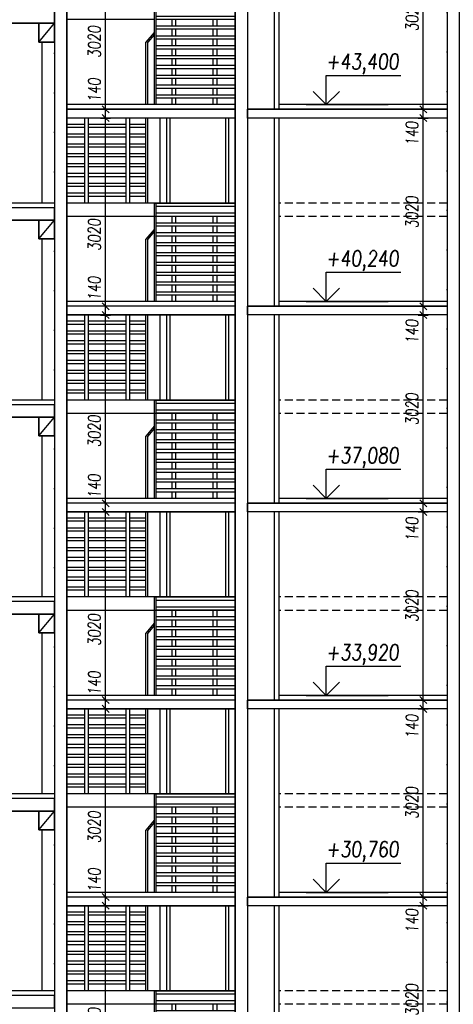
# Model space of a CAD drawing. Header units: millimetres. Extents: x 22267 to 193155, y 329430 to 541733.
# Tile 19 of 89: x 36655 to 43611, y 373494 to 389294. Entities that reach past the tile are written whole.
import ezdxf

# ---------------------------------------------------------------- set-up
doc = ezdxf.new("R2010")
doc.units = ezdxf.units.MM
doc.linetypes.add('ČERCHOVANÁ', pattern=[25.4, 12.7, -6.35, 0, -6.35])
doc.linetypes.add('ČÁRKOVANÁ', pattern=[19.05, 12.7, -6.35])
for name, color, linetype in [('BOURÁNÍ PŘÍČEK', 30, 'Continuous'), ('DVERE', 4, 'Continuous'), ('KOTY', 7, 'Continuous'), ('KOTY_100', 7, 'Continuous'), ('OSY', 7, 'Continuous'), ('TENKA', 4, 'Continuous'), ('TLUSTA', 2, 'Continuous'), ('ŽB', 1, 'Continuous')]:
    doc.layers.add(name, color=color, linetype=linetype)
doc.styles.add('CS-ROMANS_100', font='romans.shx', dxfattribs={"width": 0.75, "oblique": 5, "height": 200})
doc.styles.add('ROMANS', font='romans.shx', dxfattribs={"width": 0.75, "oblique": 5, "height": 200})
doc.dimstyles.new('A_KÓTA_100', dxfattribs={"dimtxt": 200, "dimasz": 4, "dimexe": 100, "dimexo": 1500, "dimgap": 80, "dimtad": 1, "dimdec": 0, "dimdsep": 46, "dimtxsty": 'CS-ROMANS_100', "dimblk": 'KOT_CARA20', "dimcen": 90, "dimse1": 1, "dimse2": 1, "dimclrd": 256, "dimclre": 256, "dimclrt": 256, "dimadec": 0, "dimazin": 0, "dimtfac": 1, "dimtdec": 0, "dimtix": 1, "dimtmove": 2, "dimatfit": 3, "dimldrblk": 'OBLIQUE', "dimfxl": 1, "dimfxlon": 1, "dimtolj": 1, "dimarcsym": 0})

# ---------------------------------------------------------------- blocks, each defined once
blk = doc.blocks.new('BUDOVA_A_schodiste_pohled')
at = {"layer": 'DVERE'}
for points in [[(2700, 2945), (2700, 1580), (1500, 1580), (1500, 2945)], [(1600, 2945), (1600, 1580), (2600, 1580), (2600, 2945)], [(1650, 2945), (1650, 1580), (2550, 1580), (2550, 2945)]]:
    blk.add_lwpolyline(points, dxfattribs=at)
at = {"layer": 'TENKA'}
for points in [[(290, 2844), (0, 2844)], [(290, 1580), (290, 2945)], [(350, 1580), (350, 2945)], [(950, 2844), (350, 2844)], [(950, 1580), (950, 2945)], [(1010, 1580), (1010, 2945)], [(1270, 2844), (1010, 2844)], [(1270, 1580), (1270, 2945)], [(1300, 1580), (1300, 2945)], [(290, 2794), (0, 2794)], [(290, 2686), (0, 2686)], [(950, 2794), (350, 2794)], [(950, 2686), (350, 2686)], [(1270, 2794), (1010, 2794)], [(1270, 2686), (1010, 2686)], [(290, 2636), (0, 2636)], [(290, 2528), (0, 2528)], [(950, 2636), (350, 2636)], [(950, 2528), (350, 2528)], [(1270, 2636), (1010, 2636)], [(1270, 2528), (1010, 2528)], [(290, 2478), (0, 2478)], [(290, 2370), (0, 2370)], [(950, 2478), (350, 2478)], [(950, 2370), (350, 2370)], [(1270, 2478), (1010, 2478)], [(1270, 2370), (1010, 2370)], [(290, 2320), (0, 2320)], [(290, 2212), (0, 2212)], [(950, 2320), (350, 2320)], [(950, 2212), (350, 2212)], [(1270, 2320), (1010, 2320)], [(1270, 2212), (1010, 2212)], [(290, 2162), (0, 2162)], [(290, 2054), (0, 2054)], [(950, 2162), (350, 2162)], [(950, 2054), (350, 2054)], [(1270, 2162), (1010, 2162)], [(1270, 2054), (1010, 2054)], [(290, 2004), (0, 2004)], [(290, 1896), (0, 1896)], [(950, 2004), (350, 2004)], [(950, 1896), (350, 1896)], [(1270, 2004), (1010, 2004)], [(1270, 1896), (1010, 1896)], [(290, 1846), (0, 1846)], [(290, 1738), (0, 1738)], [(950, 1846), (350, 1846)], [(950, 1738), (350, 1738)], [(1270, 1846), (1010, 1846)], [(1270, 1738), (1010, 1738)], [(290, 1688), (0, 1688)], [(1400, 1580), (0, 1580)], [(950, 1688), (350, 1688)], [(1270, 1688), (1010, 1688)], [(1400, 1580), (1400, 0)], [(1400, 1580), (2700, 1580)], [(1430, 1580), (1430, 0)], [(1430, 1530), (2700, 1530)], [(1430, 1422), (2700, 1422)], [(1400, 1365), (0, 1365)], [(1430, 1372), (2700, 1372)], [(1430, 1264), (2700, 1264)], [(1690, 1264), (1690, 1372)], [(1750, 1264), (1750, 1372)], [(2350, 1264), (2350, 1372)], [(2410, 1264), (2410, 1372)], [(1430, 1214), (2700, 1214)], [(1430, 1106), (2700, 1106)], [(1690, 1106), (1690, 1214)], [(1750, 1106), (1750, 1214)], [(2350, 1106), (2350, 1214)], [(2410, 1106), (2410, 1214)], [(1430, 1056), (2700, 1056)], [(1430, 948), (2700, 948)], [(1690, 948), (1690, 1056)], [(1750, 948), (1750, 1056)], [(2350, 948), (2350, 1056)], [(2410, 948), (2410, 1056)], [(1430, 898), (2700, 898)], [(1430, 790), (2700, 790)], [(1690, 790), (1690, 898)], [(1750, 790), (1750, 898)], [(2350, 790), (2350, 898)], [(2410, 790), (2410, 898)], [(1430, 740), (2700, 740)], [(1430, 632), (2700, 632)], [(1690, 632), (1690, 740)], [(1750, 632), (1750, 740)], [(2350, 632), (2350, 740)], [(2410, 632), (2410, 740)], [(1430, 582), (2700, 582)], [(1430, 474), (2700, 474)], [(1690, 474), (1690, 582)], [(1750, 474), (1750, 582)], [(2350, 474), (2350, 582)], [(2410, 474), (2410, 582)], [(1430, 424), (2700, 424)], [(1430, 316), (2700, 316)], [(1690, 316), (1690, 424)], [(1750, 316), (1750, 424)], [(2350, 316), (2350, 424)], [(2410, 316), (2410, 424)], [(1430, 266), (2700, 266)], [(1430, 158), (2700, 158)], [(1690, 158), (1690, 266)], [(1750, 158), (1750, 266)], [(2350, 158), (2350, 266)], [(2410, 158), (2410, 266)], [(1430, 108), (2700, 108)], [(1690, 0), (1690, 108)], [(1750, 0), (1750, 108)], [(2350, 0), (2350, 108)], [(2410, 0), (2410, 108)]]:
    blk.add_lwpolyline(points, dxfattribs=at)
at = {"layer": 'TENKA', "color": 7}
for points in [[(1400, 1158), (1270, 1000)], [(1400, 1122), (1300, 1000)], [(1270, 0), (1270, 1000)], [(1300, 0), (1300, 1000)]]:
    blk.add_lwpolyline(points, dxfattribs=at)
blk = doc.blocks.new('VÝŠKOVÁ KÓTA 1')
at = {"ltscale": 0.25}
for p, q in [((0, 3.76), (9.59, 3.76)), ((0, 0), (0, 3.76)), ((0, 0), (-1.7, 1.7)), ((0, 0), (1.7, 1.7))]:
    blk.add_line(p, q, dxfattribs=at)
at = {"style": 'ROMANS', "oblique": 5, "width": 0.8}
blk.add_attdef('VÝŠKA', (0, 4.54), '', height=2, dxfattribs=at)
blk = doc.blocks.new('KOT_CARA20')
for p, q in [((0, 0), (-14.1, -14.1)), ((0, 20), (0, -20)), ((0, 0), (14.1, 14.1))]:
    blk.add_line(p, q)
blk = doc.blocks.new('*D3568')
at = {"layer": 'Defpoints', "color": 0, "transparency": 16777216}
for p in [(38033, 375075), (38195, 375075), (38195, 372055)]:
    blk.add_point(p, dxfattribs=at)
at = {"layer": 'KOTY_100', "lineweight": -2, "transparency": 16777216}
blk.add_line((38033, 372059), (38033, 375071), dxfattribs=at)
at = {"layer": 'KOTY_100', "lineweight": -2, "transparency": 16777216, "xscale": 4, "yscale": 4, "zscale": 4}
for p, rotation in [((38033, 375075), 90), ((38033, 372055), 270)]:
    blk.add_blockref('KOT_CARA20', p, dxfattribs=dict(at, rotation=rotation))
at = {"layer": 'KOTY_100', "transparency": 16777216, "insert": (37853, 373184), "char_height": 200, "attachment_point": 5, "rotation": 90, "style": 'CS-ROMANS_100'}
blk.add_mtext('\\A1;3020', dxfattribs=at)
blk = doc.blocks.new('_OBLIQUE')
at = {"color": 0, "linetype": 'ByBlock', "ltscale": 15}
blk.add_line((-0.5, -0.5), (0.5, 0.5), dxfattribs=at)
blk = doc.blocks.new('*D3569')
at = {"layer": 'Defpoints', "color": 0, "transparency": 16777216}
for p in [(38033, 375215), (38195, 375215), (38195, 375075)]:
    blk.add_point(p, dxfattribs=at)
at = {"layer": 'KOTY_100', "lineweight": -2, "transparency": 16777216}
for p, q in [((38033, 375219), (38033, 375223)), ((38033, 375075), (38033, 375215)), ((38033, 375071), (38033, 375067))]:
    blk.add_line(p, q, dxfattribs=at)
at = {"layer": 'KOTY_100', "lineweight": -2, "transparency": 16777216, "xscale": 4, "yscale": 4, "zscale": 4}
for p, rotation in [((38033, 375215), 270), ((38033, 375075), 90)]:
    blk.add_blockref('KOT_CARA20', p, dxfattribs=dict(at, rotation=rotation))
at = {"layer": 'KOTY_100', "transparency": 16777216, "insert": (37853, 375488), "char_height": 200, "attachment_point": 5, "rotation": 90, "style": 'CS-ROMANS_100'}
blk.add_mtext('\\A1;140', dxfattribs=at)
blk = doc.blocks.new('*D3570')
at = {"layer": 'Defpoints', "color": 0, "transparency": 16777216}
for p in [(38033, 378235), (38247, 378235), (38195, 375215)]:
    blk.add_point(p, dxfattribs=at)
at = {"layer": 'KOTY_100', "lineweight": -2, "transparency": 16777216}
blk.add_line((38033, 375219), (38033, 378231), dxfattribs=at)
at = {"layer": 'KOTY_100', "lineweight": -2, "transparency": 16777216, "xscale": 4, "yscale": 4, "zscale": 4}
for p, rotation in [((38033, 378235), 90), ((38033, 375215), 270)]:
    blk.add_blockref('KOT_CARA20', p, dxfattribs=dict(at, rotation=rotation))
at = {"layer": 'KOTY_100', "transparency": 16777216, "insert": (37853, 376338), "char_height": 200, "attachment_point": 5, "rotation": 90, "style": 'CS-ROMANS_100'}
blk.add_mtext('\\A1;3020', dxfattribs=at)
blk = doc.blocks.new('*D3571')
at = {"layer": 'Defpoints', "color": 0, "transparency": 16777216}
for p in [(38033, 378375), (38240, 378375), (38247, 378235)]:
    blk.add_point(p, dxfattribs=at)
at = {"layer": 'KOTY_100', "lineweight": -2, "transparency": 16777216}
for p, q in [((38033, 378379), (38033, 378383)), ((38033, 378235), (38033, 378375)), ((38033, 378231), (38033, 378227))]:
    blk.add_line(p, q, dxfattribs=at)
at = {"layer": 'KOTY_100', "lineweight": -2, "transparency": 16777216, "xscale": 4, "yscale": 4, "zscale": 4}
for p, rotation in [((38033, 378375), 270), ((38033, 378235), 90)]:
    blk.add_blockref('KOT_CARA20', p, dxfattribs=dict(at, rotation=rotation))
at = {"layer": 'KOTY_100', "transparency": 16777216, "insert": (37853, 378648), "char_height": 200, "attachment_point": 5, "rotation": 90, "style": 'CS-ROMANS_100'}
blk.add_mtext('\\A1;140', dxfattribs=at)
blk = doc.blocks.new('*D3572')
at = {"layer": 'Defpoints', "color": 0, "transparency": 16777216}
for p in [(38033, 381395), (38195, 381395), (38240, 378375)]:
    blk.add_point(p, dxfattribs=at)
at = {"layer": 'KOTY_100', "lineweight": -2, "transparency": 16777216}
blk.add_line((38033, 378379), (38033, 381391), dxfattribs=at)
at = {"layer": 'KOTY_100', "lineweight": -2, "transparency": 16777216, "xscale": 4, "yscale": 4, "zscale": 4}
for p, rotation in [((38033, 381395), 90), ((38033, 378375), 270)]:
    blk.add_blockref('KOT_CARA20', p, dxfattribs=dict(at, rotation=rotation))
at = {"layer": 'KOTY_100', "transparency": 16777216, "insert": (37853, 379502), "char_height": 200, "attachment_point": 5, "rotation": 90, "style": 'CS-ROMANS_100'}
blk.add_mtext('\\A1;3020', dxfattribs=at)
blk = doc.blocks.new('*D3573')
at = {"layer": 'Defpoints', "color": 0, "transparency": 16777216}
for p in [(38033, 381535), (38195, 381535), (38195, 381395)]:
    blk.add_point(p, dxfattribs=at)
at = {"layer": 'KOTY_100', "lineweight": -2, "transparency": 16777216}
for p, q in [((38033, 381539), (38033, 381543)), ((38033, 381395), (38033, 381535)), ((38033, 381391), (38033, 381387))]:
    blk.add_line(p, q, dxfattribs=at)
at = {"layer": 'KOTY_100', "lineweight": -2, "transparency": 16777216, "xscale": 4, "yscale": 4, "zscale": 4}
for p, rotation in [((38033, 381535), 270), ((38033, 381395), 90)]:
    blk.add_blockref('KOT_CARA20', p, dxfattribs=dict(at, rotation=rotation))
at = {"layer": 'KOTY_100', "transparency": 16777216, "insert": (37853, 381808), "char_height": 200, "attachment_point": 5, "rotation": 90, "style": 'CS-ROMANS_100'}
blk.add_mtext('\\A1;140', dxfattribs=at)
blk = doc.blocks.new('*D3574')
at = {"layer": 'Defpoints', "color": 0, "transparency": 16777216}
for p in [(38033, 384555), (38228, 384555), (38195, 381535)]:
    blk.add_point(p, dxfattribs=at)
at = {"layer": 'KOTY_100', "lineweight": -2, "transparency": 16777216}
blk.add_line((38033, 381539), (38033, 384551), dxfattribs=at)
at = {"layer": 'KOTY_100', "lineweight": -2, "transparency": 16777216, "xscale": 4, "yscale": 4, "zscale": 4}
for p, rotation in [((38033, 384555), 90), ((38033, 381535), 270)]:
    blk.add_blockref('KOT_CARA20', p, dxfattribs=dict(at, rotation=rotation))
at = {"layer": 'KOTY_100', "transparency": 16777216, "insert": (37853, 382691), "char_height": 200, "attachment_point": 5, "rotation": 90, "style": 'CS-ROMANS_100'}
blk.add_mtext('\\A1;3020', dxfattribs=at)
blk = doc.blocks.new('*D3575')
at = {"layer": 'Defpoints', "color": 0, "transparency": 16777216}
for p in [(38033, 384695), (38195, 384695), (38228, 384555)]:
    blk.add_point(p, dxfattribs=at)
at = {"layer": 'KOTY_100', "lineweight": -2, "transparency": 16777216}
for p, q in [((38033, 384699), (38033, 384703)), ((38033, 384555), (38033, 384695)), ((38033, 384551), (38033, 384547))]:
    blk.add_line(p, q, dxfattribs=at)
at = {"layer": 'KOTY_100', "lineweight": -2, "transparency": 16777216, "xscale": 4, "yscale": 4, "zscale": 4}
for p, rotation in [((38033, 384695), 270), ((38033, 384555), 90)]:
    blk.add_blockref('KOT_CARA20', p, dxfattribs=dict(at, rotation=rotation))
at = {"layer": 'KOTY_100', "transparency": 16777216, "insert": (37853, 384982), "char_height": 200, "attachment_point": 5, "rotation": 90, "style": 'CS-ROMANS_100'}
blk.add_mtext('\\A1;140', dxfattribs=at)
blk = doc.blocks.new('*D3576')
at = {"layer": 'Defpoints', "color": 0, "transparency": 16777216}
for p in [(38033, 387715), (38138, 387715), (38195, 384695)]:
    blk.add_point(p, dxfattribs=at)
at = {"layer": 'KOTY_100', "lineweight": -2, "transparency": 16777216}
blk.add_line((38033, 384699), (38033, 387711), dxfattribs=at)
at = {"layer": 'KOTY_100', "lineweight": -2, "transparency": 16777216, "xscale": 4, "yscale": 4, "zscale": 4}
for p, rotation in [((38033, 387715), 90), ((38033, 384695), 270)]:
    blk.add_blockref('KOT_CARA20', p, dxfattribs=dict(at, rotation=rotation))
at = {"layer": 'KOTY_100', "transparency": 16777216, "insert": (37853, 385842), "char_height": 200, "attachment_point": 5, "rotation": 90, "style": 'CS-ROMANS_100'}
blk.add_mtext('\\A1;3020', dxfattribs=at)
blk = doc.blocks.new('*D3577')
at = {"layer": 'Defpoints', "color": 0, "transparency": 16777216}
for p in [(38033, 387855), (38138, 387855), (38138, 387715)]:
    blk.add_point(p, dxfattribs=at)
at = {"layer": 'KOTY_100', "lineweight": -2, "transparency": 16777216}
for p, q in [((38033, 387859), (38033, 387863)), ((38033, 387715), (38033, 387855)), ((38033, 387711), (38033, 387707))]:
    blk.add_line(p, q, dxfattribs=at)
at = {"layer": 'KOTY_100', "lineweight": -2, "transparency": 16777216, "xscale": 4, "yscale": 4, "zscale": 4}
for p, rotation in [((38033, 387855), 270), ((38033, 387715), 90)]:
    blk.add_blockref('KOT_CARA20', p, dxfattribs=dict(at, rotation=rotation))
at = {"layer": 'KOTY_100', "transparency": 16777216, "insert": (37853, 388165), "char_height": 200, "attachment_point": 5, "rotation": 90, "style": 'CS-ROMANS_100'}
blk.add_mtext('\\A1;140', dxfattribs=at)
blk = doc.blocks.new('*D3578')
at = {"layer": 'Defpoints', "color": 0, "transparency": 16777216}
for p in [(38033, 390875), (38195, 390875), (38138, 387855)]:
    blk.add_point(p, dxfattribs=at)
at = {"layer": 'KOTY_100', "lineweight": -2, "transparency": 16777216}
blk.add_line((38033, 387859), (38033, 390871), dxfattribs=at)
at = {"layer": 'KOTY_100', "lineweight": -2, "transparency": 16777216, "xscale": 4, "yscale": 4, "zscale": 4}
for p, rotation in [((38033, 390875), 90), ((38033, 387855), 270)]:
    blk.add_blockref('KOT_CARA20', p, dxfattribs=dict(at, rotation=rotation))
at = {"layer": 'KOTY_100', "transparency": 16777216, "insert": (37853, 388940), "char_height": 200, "attachment_point": 5, "rotation": 90, "style": 'CS-ROMANS_100'}
blk.add_mtext('\\A1;3020', dxfattribs=at)
blk = doc.blocks.new('*D3609')
at = {"layer": 'Defpoints', "color": 0, "transparency": 16777216}
for p in [(43129, 375075), (43263, 375075), (43307, 372055)]:
    blk.add_point(p, dxfattribs=at)
at = {"layer": 'KOTY_100', "lineweight": -2, "transparency": 16777216}
blk.add_line((43129, 372059), (43129, 375071), dxfattribs=at)
at = {"layer": 'KOTY_100', "lineweight": -2, "transparency": 16777216, "xscale": 4, "yscale": 4, "zscale": 4}
for p, rotation in [((43129, 375075), 90), ((43129, 372055), 270)]:
    blk.add_blockref('KOT_CARA20', p, dxfattribs=dict(at, rotation=rotation))
at = {"layer": 'KOTY_100', "transparency": 16777216, "insert": (42949, 373565), "char_height": 200, "attachment_point": 5, "rotation": 90, "style": 'CS-ROMANS_100'}
blk.add_mtext('\\A1;3020', dxfattribs=at)
blk = doc.blocks.new('*D3610')
at = {"layer": 'Defpoints', "color": 0, "transparency": 16777216}
for p in [(43129, 375215), (43245, 375215), (43263, 375075)]:
    blk.add_point(p, dxfattribs=at)
at = {"layer": 'KOTY_100', "lineweight": -2, "transparency": 16777216}
for p, q in [((43129, 375219), (43129, 375223)), ((43129, 375075), (43129, 375215)), ((43129, 375071), (43129, 375067))]:
    blk.add_line(p, q, dxfattribs=at)
at = {"layer": 'KOTY_100', "lineweight": -2, "transparency": 16777216, "xscale": 4, "yscale": 4, "zscale": 4}
for p, rotation in [((43129, 375215), 270), ((43129, 375075), 90)]:
    blk.add_blockref('KOT_CARA20', p, dxfattribs=dict(at, rotation=rotation))
at = {"layer": 'KOTY_100', "transparency": 16777216, "insert": (42949, 374833), "char_height": 200, "attachment_point": 5, "rotation": 90, "style": 'CS-ROMANS_100'}
blk.add_mtext('\\A1;140', dxfattribs=at)
blk = doc.blocks.new('*D3611')
at = {"layer": 'Defpoints', "color": 0, "transparency": 16777216}
for p in [(43129, 378235), (43257, 378235), (43245, 375215)]:
    blk.add_point(p, dxfattribs=at)
at = {"layer": 'KOTY_100', "lineweight": -2, "transparency": 16777216}
blk.add_line((43129, 375219), (43129, 378231), dxfattribs=at)
at = {"layer": 'KOTY_100', "lineweight": -2, "transparency": 16777216, "xscale": 4, "yscale": 4, "zscale": 4}
for p, rotation in [((43129, 378235), 90), ((43129, 375215), 270)]:
    blk.add_blockref('KOT_CARA20', p, dxfattribs=dict(at, rotation=rotation))
at = {"layer": 'KOTY_100', "transparency": 16777216, "insert": (42949, 376725), "char_height": 200, "attachment_point": 5, "rotation": 90, "style": 'CS-ROMANS_100'}
blk.add_mtext('\\A1;3020', dxfattribs=at)
blk = doc.blocks.new('*D3612')
at = {"layer": 'Defpoints', "color": 0, "transparency": 16777216}
for p in [(43129, 378375), (43239, 378375), (43257, 378235)]:
    blk.add_point(p, dxfattribs=at)
at = {"layer": 'KOTY_100', "lineweight": -2, "transparency": 16777216}
for p, q in [((43129, 378379), (43129, 378383)), ((43129, 378235), (43129, 378375)), ((43129, 378231), (43129, 378227))]:
    blk.add_line(p, q, dxfattribs=at)
at = {"layer": 'KOTY_100', "lineweight": -2, "transparency": 16777216, "xscale": 4, "yscale": 4, "zscale": 4}
for p, rotation in [((43129, 378375), 270), ((43129, 378235), 90)]:
    blk.add_blockref('KOT_CARA20', p, dxfattribs=dict(at, rotation=rotation))
at = {"layer": 'KOTY_100', "transparency": 16777216, "insert": (42949, 377954), "char_height": 200, "attachment_point": 5, "rotation": 90, "style": 'CS-ROMANS_100'}
blk.add_mtext('\\A1;140', dxfattribs=at)
blk = doc.blocks.new('*D3613')
at = {"layer": 'Defpoints', "color": 0, "transparency": 16777216}
for p in [(43129, 381395), (43220, 381395), (43239, 378375)]:
    blk.add_point(p, dxfattribs=at)
at = {"layer": 'KOTY_100', "lineweight": -2, "transparency": 16777216}
blk.add_line((43129, 378379), (43129, 381391), dxfattribs=at)
at = {"layer": 'KOTY_100', "lineweight": -2, "transparency": 16777216, "xscale": 4, "yscale": 4, "zscale": 4}
for p, rotation in [((43129, 381395), 90), ((43129, 378375), 270)]:
    blk.add_blockref('KOT_CARA20', p, dxfattribs=dict(at, rotation=rotation))
at = {"layer": 'KOTY_100', "transparency": 16777216, "insert": (42949, 379885), "char_height": 200, "attachment_point": 5, "rotation": 90, "style": 'CS-ROMANS_100'}
blk.add_mtext('\\A1;3020', dxfattribs=at)
blk = doc.blocks.new('*D3614')
at = {"layer": 'Defpoints', "color": 0, "transparency": 16777216}
for p in [(43129, 381535), (43232, 381535), (43220, 381395)]:
    blk.add_point(p, dxfattribs=at)
at = {"layer": 'KOTY_100', "lineweight": -2, "transparency": 16777216}
for p, q in [((43129, 381539), (43129, 381543)), ((43129, 381395), (43129, 381535)), ((43129, 381391), (43129, 381387))]:
    blk.add_line(p, q, dxfattribs=at)
at = {"layer": 'KOTY_100', "lineweight": -2, "transparency": 16777216, "xscale": 4, "yscale": 4, "zscale": 4}
for p, rotation in [((43129, 381535), 270), ((43129, 381395), 90)]:
    blk.add_blockref('KOT_CARA20', p, dxfattribs=dict(at, rotation=rotation))
at = {"layer": 'KOTY_100', "transparency": 16777216, "insert": (42949, 381117), "char_height": 200, "attachment_point": 5, "rotation": 90, "style": 'CS-ROMANS_100'}
blk.add_mtext('\\A1;140', dxfattribs=at)
blk = doc.blocks.new('*D3615')
at = {"layer": 'Defpoints', "color": 0, "transparency": 16777216}
for p in [(43129, 384555), (43270, 384555), (43232, 381535)]:
    blk.add_point(p, dxfattribs=at)
at = {"layer": 'KOTY_100', "lineweight": -2, "transparency": 16777216}
blk.add_line((43129, 381539), (43129, 384551), dxfattribs=at)
at = {"layer": 'KOTY_100', "lineweight": -2, "transparency": 16777216, "xscale": 4, "yscale": 4, "zscale": 4}
for p, rotation in [((43129, 384555), 90), ((43129, 381535), 270)]:
    blk.add_blockref('KOT_CARA20', p, dxfattribs=dict(at, rotation=rotation))
at = {"layer": 'KOTY_100', "transparency": 16777216, "insert": (42949, 383045), "char_height": 200, "attachment_point": 5, "rotation": 90, "style": 'CS-ROMANS_100'}
blk.add_mtext('\\A1;3020', dxfattribs=at)
blk = doc.blocks.new('*D3616')
at = {"layer": 'Defpoints', "color": 0, "transparency": 16777216}
for p in [(43129, 384695), (43257, 384695), (43270, 384555)]:
    blk.add_point(p, dxfattribs=at)
at = {"layer": 'KOTY_100', "lineweight": -2, "transparency": 16777216}
for p, q in [((43129, 384699), (43129, 384703)), ((43129, 384555), (43129, 384695)), ((43129, 384551), (43129, 384547))]:
    blk.add_line(p, q, dxfattribs=at)
at = {"layer": 'KOTY_100', "lineweight": -2, "transparency": 16777216, "xscale": 4, "yscale": 4, "zscale": 4}
for p, rotation in [((43129, 384695), 270), ((43129, 384555), 90)]:
    blk.add_blockref('KOT_CARA20', p, dxfattribs=dict(at, rotation=rotation))
at = {"layer": 'KOTY_100', "transparency": 16777216, "insert": (42949, 384289), "char_height": 200, "attachment_point": 5, "rotation": 90, "style": 'CS-ROMANS_100'}
blk.add_mtext('\\A1;140', dxfattribs=at)
blk = doc.blocks.new('*D3617')
at = {"layer": 'Defpoints', "color": 0, "transparency": 16777216}
for p in [(43129, 387715), (43263, 387715), (43257, 384695)]:
    blk.add_point(p, dxfattribs=at)
at = {"layer": 'KOTY_100', "lineweight": -2, "transparency": 16777216}
blk.add_line((43129, 384699), (43129, 387711), dxfattribs=at)
at = {"layer": 'KOTY_100', "lineweight": -2, "transparency": 16777216, "xscale": 4, "yscale": 4, "zscale": 4}
for p, rotation in [((43129, 387715), 90), ((43129, 384695), 270)]:
    blk.add_blockref('KOT_CARA20', p, dxfattribs=dict(at, rotation=rotation))
at = {"layer": 'KOTY_100', "transparency": 16777216, "insert": (42949, 386205), "char_height": 200, "attachment_point": 5, "rotation": 90, "style": 'CS-ROMANS_100'}
blk.add_mtext('\\A1;3020', dxfattribs=at)
blk = doc.blocks.new('*D3618')
at = {"layer": 'Defpoints', "color": 0, "transparency": 16777216}
for p in [(43129, 387855), (43260, 387855), (43263, 387715)]:
    blk.add_point(p, dxfattribs=at)
at = {"layer": 'KOTY_100', "lineweight": -2, "transparency": 16777216}
for p, q in [((43129, 387859), (43129, 387863)), ((43129, 387715), (43129, 387855)), ((43129, 387711), (43129, 387707))]:
    blk.add_line(p, q, dxfattribs=at)
at = {"layer": 'KOTY_100', "lineweight": -2, "transparency": 16777216, "xscale": 4, "yscale": 4, "zscale": 4}
for p, rotation in [((43129, 387855), 270), ((43129, 387715), 90)]:
    blk.add_blockref('KOT_CARA20', p, dxfattribs=dict(at, rotation=rotation))
at = {"layer": 'KOTY_100', "transparency": 16777216, "insert": (42949, 387467), "char_height": 200, "attachment_point": 5, "rotation": 90, "style": 'CS-ROMANS_100'}
blk.add_mtext('\\A1;140', dxfattribs=at)
blk = doc.blocks.new('*D3619')
at = {"layer": 'Defpoints', "color": 0, "transparency": 16777216}
for p in [(43129, 390875), (43202, 390875), (43260, 387855)]:
    blk.add_point(p, dxfattribs=at)
at = {"layer": 'KOTY_100', "lineweight": -2, "transparency": 16777216}
blk.add_line((43129, 387859), (43129, 390871), dxfattribs=at)
at = {"layer": 'KOTY_100', "lineweight": -2, "transparency": 16777216, "xscale": 4, "yscale": 4, "zscale": 4}
for p, rotation in [((43129, 390875), 90), ((43129, 387855), 270)]:
    blk.add_blockref('KOT_CARA20', p, dxfattribs=dict(at, rotation=rotation))
at = {"layer": 'KOTY_100', "transparency": 16777216, "insert": (42949, 389365), "char_height": 200, "attachment_point": 5, "rotation": 90, "style": 'CS-ROMANS_100'}
blk.add_mtext('\\A1;3020', dxfattribs=at)

msp = doc.modelspace()

# ---------------------------------------------------------------- linework, layer by layer
at = {"layer": 'BOURÁNÍ PŘÍČEK'}
for points in [[(40736, 390875.5), (40736, 387855.5)], [(40811, 390875.5), (40811, 387855.5)], [(40736, 387715.5), (40736, 384695.5)], [(40811, 387715.5), (40811, 384695.5)], [(40736, 384555.5), (40736, 381535.5)], [(40811, 384555.5), (40811, 381535.5)], [(40736, 381395.5), (40736, 378375.5)], [(40811, 381395.5), (40811, 378375.5)], [(40736, 378235.5), (40736, 375215.5)], [(40811, 378235.5), (40811, 375215.5)], [(40736, 375075.5), (40736, 372055.5)], [(40811, 375075.5), (40811, 372055.5)]]:
    msp.add_lwpolyline(points, dxfattribs=at)
at = {"layer": 'KOTY', "linetype": 'ByBlock'}
for p, q in [((41249.9, 387930.5), (42567, 387930.5)), ((41249.9, 384770.5), (42567, 384770.5)), ((41249.9, 381610.5), (42567, 381610.5)), ((41249.9, 378450.5), (42567, 378450.5)), ((41249.9, 375290.5), (42567, 375290.5))]:
    msp.add_line(p, q, dxfattribs=at)
at = {"layer": 'OSY', "linetype": 'ČERCHOVANÁ', "ltscale": 25}
for p, q in [((43511, 408305.5), (43511, 331387.3)), ((37211, 401935.5), (37211, 331387.3))]:
    msp.add_line(p, q, dxfattribs=at)
at = {"layer": 'TENKA'}
for points in [[(36961, 388935.5), (37211, 389235.5)], [(37011, 388935.5), (37011, 386350.5)], [(40111, 387855.5), (37411, 387855.5)], [(43511, 387855.5), (40811, 387855.5)], [(40111, 386350.5), (37411, 386350.5)], [(37211, 386275.5), (30661, 386275.5)], [(36961, 385775.5), (37211, 386075.5)], [(40111, 386135.5), (37411, 386135.5)], [(37011, 385775.5), (37011, 383190.5)], [(40111, 384695.5), (37411, 384695.5)], [(43511, 384695.5), (40811, 384695.5)], [(40111, 383190.5), (37411, 383190.5)], [(37211, 383115.5), (30661, 383115.5)], [(36961, 382615.5), (37211, 382915.5)], [(40111, 382975.5), (37411, 382975.5)], [(37011, 382615.5), (37011, 380030.5)], [(40111, 381535.5), (37411, 381535.5)], [(43511, 381535.5), (40811, 381535.5)], [(40111, 380030.5), (37411, 380030.5)], [(37211, 379955.5), (30661, 379955.5)], [(36961, 379455.5), (37211, 379755.5)], [(40111, 379815.5), (37411, 379815.5)], [(37011, 379455.5), (37011, 376870.5)], [(40111, 378375.5), (37411, 378375.5)], [(43511, 378375.5), (40811, 378375.5)], [(40111, 376870.5), (37411, 376870.5)], [(37211, 376795.5), (30661, 376795.5)], [(36961, 376295.5), (37211, 376595.5)], [(40111, 376655.5), (37411, 376655.5)], [(37011, 376295.5), (37011, 373710.5)], [(40111, 375215.5), (37411, 375215.5)], [(43511, 375215.5), (40811, 375215.5)], [(40111, 373710.5), (37411, 373710.5)], [(37211, 373635.5), (30661, 373635.5)], [(40111, 373495.5), (37411, 373495.5)]]:
    msp.add_lwpolyline(points, dxfattribs=at)
at = {"layer": 'TENKA', "linetype": 'ČÁRKOVANÁ', "ltscale": 10}
for points in [[(43511, 386350.5), (40811, 386350.5)], [(43511, 386135.5), (40811, 386135.5)], [(43511, 383190.5), (40811, 383190.5)], [(43511, 382975.5), (40811, 382975.5)], [(43511, 380030.5), (40811, 380030.5)], [(43511, 379815.5), (40811, 379815.5)], [(43511, 376870.5), (40811, 376870.5)], [(43511, 376655.5), (40811, 376655.5)], [(43511, 373710.5), (40811, 373710.5)], [(43511, 373495.5), (40811, 373495.5)]]:
    msp.add_lwpolyline(points, dxfattribs=at)
at = {"layer": 'TLUSTA'}
for points in [[(40311, 402075.5), (40311, 336000.5)], [(37211, 401875.5), (37211, 347855.5)], [(37411, 401935.5), (37411, 336000.5)], [(40111, 401935.5), (40111, 336000.5)], [(37211, 389235.5), (30661, 389235.5)], [(40111, 387930.5), (37411, 387930.5)], [(43511, 387930.5), (40811, 387930.5)], [(40811, 387855.5), (40311, 387855.5)], [(40111, 387715.5), (37411, 387715.5)], [(43511, 387715.5), (40311, 387715.5)], [(37211, 386350.5), (30661, 386350.5)], [(37211, 386075.5), (30661, 386075.5)], [(40111, 384770.5), (37411, 384770.5)], [(43511, 384770.5), (40811, 384770.5)], [(40811, 384695.5), (40311, 384695.5)], [(40111, 384555.5), (37411, 384555.5)], [(43511, 384555.5), (40311, 384555.5)], [(37211, 383190.5), (30661, 383190.5)], [(37211, 382915.5), (30661, 382915.5)], [(40111, 381610.5), (37411, 381610.5)], [(43511, 381610.5), (40811, 381610.5)], [(40811, 381535.5), (40311, 381535.5)], [(40111, 381395.5), (37411, 381395.5)], [(43511, 381395.5), (40311, 381395.5)], [(37211, 380030.5), (30661, 380030.5)], [(37211, 379755.5), (30661, 379755.5)], [(40111, 378450.5), (37411, 378450.5)], [(43511, 378450.5), (40811, 378450.5)], [(40811, 378375.5), (40311, 378375.5)], [(40111, 378235.5), (37411, 378235.5)], [(43511, 378235.5), (40311, 378235.5)], [(37211, 376870.5), (30661, 376870.5)], [(37211, 376595.5), (30661, 376595.5)], [(40111, 375290.5), (37411, 375290.5)], [(43511, 375290.5), (40811, 375290.5)], [(40811, 375215.5), (40311, 375215.5)], [(40111, 375075.5), (37411, 375075.5)], [(43511, 375075.5), (40311, 375075.5)], [(37211, 373710.5), (30661, 373710.5)]]:
    msp.add_lwpolyline(points, dxfattribs=at)
for points in [[(36961, 389235.5), (37211, 389235.5), (37211, 388935.5), (36961, 388935.5)], [(36961, 386075.5), (37211, 386075.5), (37211, 385775.5), (36961, 385775.5)], [(36961, 382915.5), (37211, 382915.5), (37211, 382615.5), (36961, 382615.5)], [(36961, 379755.5), (37211, 379755.5), (37211, 379455.5), (36961, 379455.5)], [(36961, 376595.5), (37211, 376595.5), (37211, 376295.5), (36961, 376295.5)]]:
    msp.add_lwpolyline(points, close=True, dxfattribs=at)
at = {"layer": 'ŽB'}
msp.add_lwpolyline([(43511, 402075.5), (43511, 336000.5), (43711, 336000.5), (43711, 402075.5)], dxfattribs=at)
for points in [[(37211, 347855.5), (37411, 347855.5), (37411, 401935.5), (37211, 401935.5)], [(40111, 401935.5), (40311, 401935.5), (40311, 336000.5), (40111, 336000.5)], [(30661, 389235.5), (37211, 389235.5), (37211, 389435.5), (30661, 389435.5)], [(36961, 388935.5), (37211, 388935.5), (37211, 389235.5), (36961, 389235.5)], [(37411, 387855.5), (40111, 387855.5), (40111, 387715.5), (37411, 387715.5)], [(40311, 387855.5), (43511, 387855.5), (43511, 387715.5), (40311, 387715.5)], [(30661, 386075.5), (37211, 386075.5), (37211, 386275.5), (30661, 386275.5)], [(36961, 385775.5), (37211, 385775.5), (37211, 386075.5), (36961, 386075.5)], [(37411, 384555.5), (40111, 384555.5), (40111, 384695.5), (37411, 384695.5)], [(40311, 384695.5), (43511, 384695.5), (43511, 384555.5), (40311, 384555.5)], [(30661, 382915.5), (37211, 382915.5), (37211, 383115.5), (30661, 383115.5)], [(36961, 382615.5), (37211, 382615.5), (37211, 382915.5), (36961, 382915.5)], [(37411, 381395.5), (40111, 381395.5), (40111, 381535.5), (37411, 381535.5)], [(40311, 381535.5), (43511, 381535.5), (43511, 381395.5), (40311, 381395.5)], [(30661, 379755.5), (37211, 379755.5), (37211, 379955.5), (30661, 379955.5)], [(36961, 379455.5), (37211, 379455.5), (37211, 379755.5), (36961, 379755.5)], [(37411, 378235.5), (40111, 378235.5), (40111, 378375.5), (37411, 378375.5)], [(40311, 378375.5), (43511, 378375.5), (43511, 378235.5), (40311, 378235.5)], [(30661, 376595.5), (37211, 376595.5), (37211, 376795.5), (30661, 376795.5)], [(36961, 376295.5), (37211, 376295.5), (37211, 376595.5), (36961, 376595.5)], [(37411, 375075.5), (40111, 375075.5), (40111, 375215.5), (37411, 375215.5)], [(40311, 375215.5), (43511, 375215.5), (43511, 375075.5), (40311, 375075.5)], [(30661, 373435.5), (37211, 373435.5), (37211, 373635.5), (30661, 373635.5)]]:
    msp.add_lwpolyline(points, close=True, dxfattribs=at)

# ---------------------------------------------------------------- block references
at = {"layer": 'KOTY', "xscale": 125, "yscale": 125, "zscale": 125}
for p, values in [((41572.8, 387930.5), {'VÝŠKA': '+43,400'}), ((41572.8, 384770.5), {'VÝŠKA': '+40,240'}), ((41572.8, 381610.5), {'VÝŠKA': '+37,080'}), ((41572.8, 378450.5), {'VÝŠKA': '+33,920'}), ((41572.8, 375290.5), {'VÝŠKA': '+30,760'})]:
    msp.add_blockref('VÝŠKOVÁ KÓTA 1', p, dxfattribs=at).add_auto_attribs(values)
at = {"layer": 'TENKA'}
for p in [(37411, 387930.5), (37411, 384770.5), (37411, 381610.5), (37411, 378450.5), (37411, 375290.5), (37411, 372130.5)]:
    msp.add_blockref('BUDOVA_A_schodiste_pohled', p, dxfattribs=at)

# ---------------------------------------------------------------- dimensions: what is measured, and where the dimension line sits
at = {"layer": 'KOTY_100'}
for base, p1, p2, picture, middle in [((38032.8, 390875.5), (38137.8, 387855.5), (38195, 390875.5), '*D3578', (37852.8, 388939.6)), ((38032.8, 387855.5), (38137.8, 387715.5), (38137.8, 387855.5), '*D3577', (37852.8, 388164.7)), ((43129.5, 387855.5), (43263.3, 387715.5), (43260.2, 387855.5), '*D3618', (42949.5, 387466.8)), ((38032.8, 387715.5), (38195, 384695.5), (38137.8, 387715.5), '*D3576', (37852.8, 385841.7)), ((38032.8, 384695.5), (38227.5, 384555.5), (38195, 384695.5), '*D3575', (37852.8, 384982)), ((43129.5, 384695.5), (43270.2, 384555.5), (43257.2, 384695.5), '*D3616', (42949.5, 384289.4)), ((38032.8, 384555.5), (38195, 381535.5), (38227.5, 384555.5), '*D3574', (37852.8, 382690.8)), ((38032.8, 381535.5), (38195, 381395.5), (38195, 381535.5), '*D3573', (37852.8, 381808.1)), ((43129.5, 381535.5), (43220, 381395.5), (43232.4, 381535.5), '*D3614', (42949.5, 381116.6)), ((38032.8, 381395.5), (38239.9, 378375.5), (38195, 381395.5), '*D3572', (37852.8, 379502.4)), ((38032.8, 378375.5), (38246.5, 378235.5), (38239.9, 378375.5), '*D3571', (37852.8, 378647.7)), ((43129.5, 378375.5), (43257.3, 378235.5), (43238.6, 378375.5), '*D3612', (42949.5, 377954.1)), ((38032.8, 378235.5), (38195, 375215.5), (38246.5, 378235.5), '*D3570', (37852.8, 376338.1)), ((38032.8, 375215.5), (38195, 375075.5), (38195, 375215.5), '*D3569', (37852.8, 375487.8)), ((43129.5, 375215.5), (43263.3, 375075.5), (43244.6, 375215.5), '*D3610', (42949.5, 374832.7)), ((38032.8, 375075.5), (38195, 372055.5), (38195, 375075.5), '*D3568', (37852.8, 373184))]:
    dim = msp.add_linear_dim(base=base, p1=p1, p2=p2, angle=90, dimstyle='A_KÓTA_100', dxfattribs=at)
    dim.commit()
    dim.dimension.update_dxf_attribs({"geometry": picture, "text_midpoint": middle, "dimtype": 160})
for base, p1, p2, picture, middle in [((43129.5, 390875.5), (43260.2, 387855.5), (43202.2, 390875.5), '*D3619', (42949.5, 389365.5)), ((43129.5, 387715.5), (43257.2, 384695.5), (43263.3, 387715.5), '*D3617', (42949.5, 386205.5)), ((43129.5, 384555.5), (43232.4, 381535.5), (43270.2, 384555.5), '*D3615', (42949.5, 383045.5)), ((43129.5, 381395.5), (43238.6, 378375.5), (43220, 381395.5), '*D3613', (42949.5, 379885.5)), ((43129.5, 378235.5), (43244.6, 375215.5), (43257.3, 378235.5), '*D3611', (42949.5, 376725.5)), ((43129.5, 375075.5), (43306.7, 372055.5), (43263.3, 375075.5), '*D3609', (42949.5, 373565.5))]:
    dim = msp.add_linear_dim(base=base, p1=p1, p2=p2, angle=90, dimstyle='A_KÓTA_100', dxfattribs=at)
    dim.commit()
    dim.dimension.update_dxf_attribs({"geometry": picture, "text_midpoint": middle})

doc.saveas('drawing.dxf')
